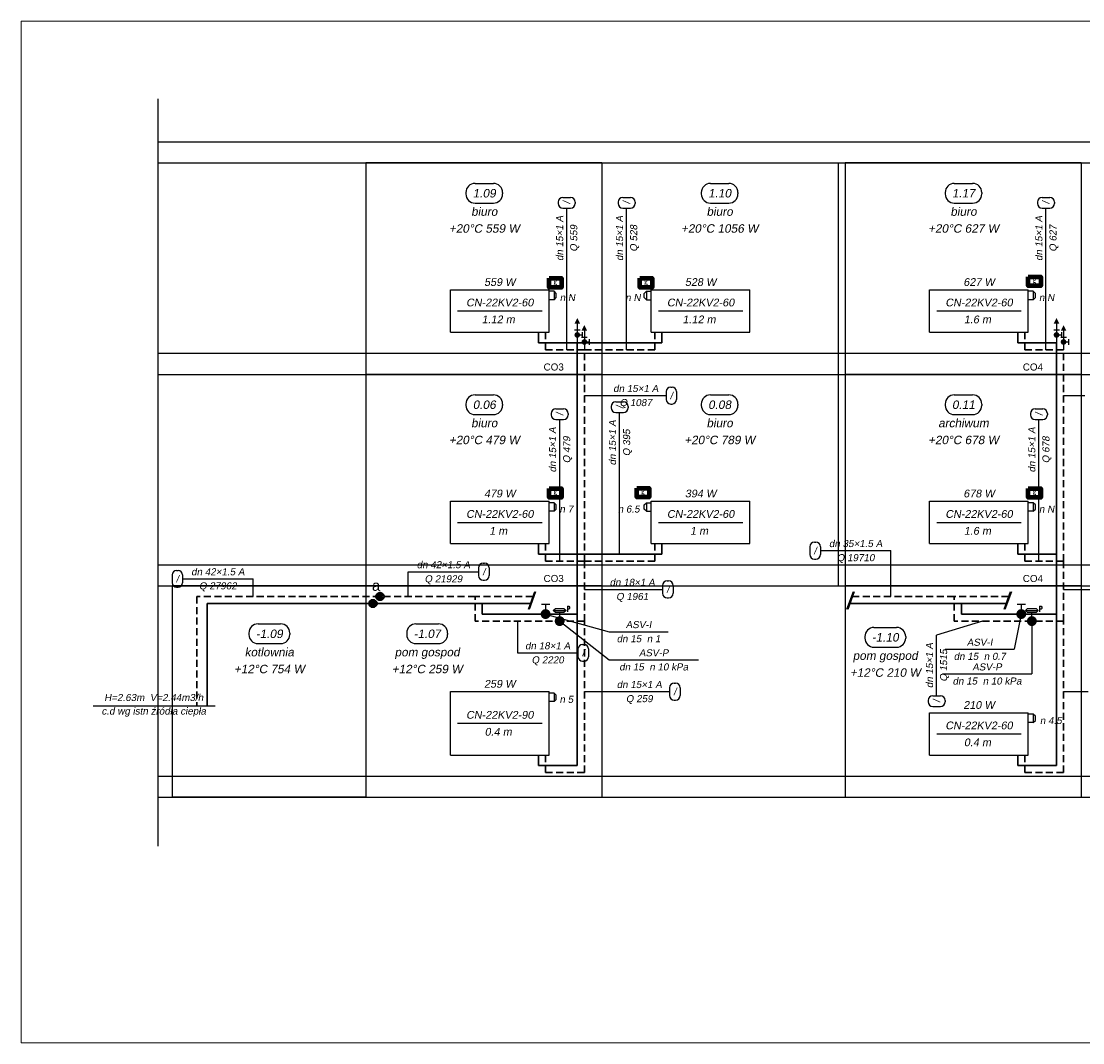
# Model space of a CAD drawing. Header units: millimetres. Extents: x 8949 to 48457, y -1077 to 15217.
# Tile 43 of 63: x 26146 to 27652, y 8600 to 10049. Entities that reach past the tile are written whole.
import ezdxf
from ezdxf.enums import TextEntityAlignment as Align

# ---------------------------------------------------------------- set-up
doc = ezdxf.new("R2010")
doc.units = ezdxf.units.MM
doc.linetypes.add('DASHED', pattern=[0.75, 0.5, -0.25])
for name, color, linetype, lineweight in [('0Z_OPISY', 7, 'Continuous', 9), ('___IS PION CO', 1, 'Continuous', 25), ('__IS TERMOSTAT', 6, 'Continuous', 25), ('PRZEWODY_POWROT', 5, 'DASHED', 30), ('PRZEWODY_ZASILANIE', 1, 'Continuous', 30)]:
    doc.layers.add(name, color=color, linetype=linetype, lineweight=lineweight)
for name, color, linetype in [('ARMATURA', 7, 'Continuous'), ('ETYKIETY', 7, 'Continuous'), ('ETYKIETY_ARMATURY', 2, 'Continuous'), ('ETYKIETY_POMIESZCZEN', 7, 'Continuous'), ('ETYKIETY_PRZEWODOW', 7, 'Continuous'), ('GRZEJNIKI', 7, 'Continuous'), ('POMIESZCZENIA', 8, 'Continuous'), ('STROPY', 7, 'Continuous'), ('URZADZENIA_I_AKCES_', 7, 'Continuous')]:
    doc.layers.add(name, color=color, linetype=linetype)
doc.styles.add('0', font='arial.ttf', dxfattribs={"height": 10})
doc.styles.add('1_50', font='simplex.shx', dxfattribs={"width": 0.6})
doc.styles.add('ETYKIETY', font='arial.ttf', dxfattribs={"oblique": 10, "height": 10})
doc.styles.add('ETYKIETY_ARMATURY', font='arial.ttf', dxfattribs={"oblique": 10, "height": 10})
doc.styles.add('ETYKIETY_POMIESZCZEN', font='arial.ttf', dxfattribs={"oblique": 10, "height": 12})
doc.styles.add('ETYKIETY_PRZEWODOW', font='arial.ttf', dxfattribs={"oblique": 10, "height": 10})
doc.styles.add('GRZEJNIKI', font='arial.ttf', dxfattribs={"oblique": 10, "height": 11})

# ---------------------------------------------------------------- blocks, each defined once
blk = doc.blocks.new('ZAWTERMOSTVKR')
at = {"layer": 'ARMATURA', "linetype": 'Continuous'}
for p, q in [((7, 6), (0, 6)), ((10, 3), (7, 6)), ((7, 6), (7, -6)), ((10, -3), (10, 3)), ((7, -6), (0, -6)), ((7, -6), (10, -3))]:
    blk.add_line(p, q, dxfattribs=at)
blk = doc.blocks.new('ZAWTERMOSTVKL')
at = {"layer": 'ARMATURA', "linetype": 'Continuous'}
for p, q in [((-10, 3), (-7, 6)), ((-10, -3), (-10, 3)), ((-7, 6), (0, 6)), ((-7, 6), (-7, -6)), ((-7, -6), (-10, -3)), ((-7, -6), (0, -6))]:
    blk.add_line(p, q, dxfattribs=at)
blk = doc.blocks.new('REGDPG')
at = {"layer": 'ARMATURA', "linetype": 'Continuous'}
for p, q in [((-9, 15), (-6, 18)), ((-6, 18), (6, 18)), ((6, 18), (9, 15)), ((11, 21), (11, 13)), ((11, 21), (13, 21)), ((13, 17), (11, 17)), ((13, 21), (14, 20)), ((14, 18), (13, 17)), ((14, 20), (14, 18)), ((-6, 12), (-9, 15)), ((-9, 15), (9, 15)), ((6, 12), (-6, 12)), ((0, 6), (0, 12)), ((9, 15), (6, 12))]:
    blk.add_line(p, q, dxfattribs=at)
at = {"layer": 'ARMATURA', "linetype": 'Continuous', "const_width": 7}
blk.add_lwpolyline([(-3.5, 0, 1), (3.5, 0, 1)], format="xyb", close=True, dxfattribs=at)
blk = doc.blocks.new('ZAWORODCING')
at = {"layer": 'ARMATURA', "linetype": 'Continuous'}
for p, q in [((-6, 14), (6, 14)), ((0, 14), (0, 7))]:
    blk.add_line(p, q, dxfattribs=at)
at = {"layer": 'ARMATURA', "linetype": 'Continuous', "const_width": 7}
blk.add_lwpolyline([(-3.5, 0, 1), (3.5, 0, 1)], format="xyb", close=True, dxfattribs=at)
blk = doc.blocks.new('ODPOW')
at = {"layer": 'URZADZENIA_I_AKCES_', "linetype": 'Continuous'}
for p, q in [((-4, 18), (4, 18)), ((0, 27), (0, 0)), ((4, 11), (7, 11)), ((7, 15), (7, 7))]:
    blk.add_line(p, q, dxfattribs=at)
at = {"layer": 'URZADZENIA_I_AKCES_', "linetype": 'Continuous', "const_width": 4}
blk.add_lwpolyline([(-2, 11, 1), (2, 11, 1)], format="xyb", close=True, dxfattribs=at)
at = {"layer": 'URZADZENIA_I_AKCES_', "linetype": 'Continuous'}
blk.add_solid([(-4, 27), (4, 27), (0, 35)], dxfattribs=at)
blk = doc.blocks.new('A$C6DEA4D90')
at = {"layer": '__IS TERMOSTAT', "color": 2, "lineweight": 90}
blk.add_lwpolyline([(-8.8, 12.8), (8.8, 12.8), (8.8, 0), (-8.8, 0)], close=True, dxfattribs=at)
at = {"layer": '__IS TERMOSTAT', "insert": (-2.7, 15.5), "char_height": 12, "attachment_point": 1, "style": '1_50'}
blk.add_mtext('{\\fCalibri|b0|i0|c238|p34;\\C2;g}', dxfattribs=at)

msp = doc.modelspace()

# ---------------------------------------------------------------- linework, layer by layer
at = {"layer": '0Z_OPISY'}
msp.add_lwpolyline([(26145.8, 10049), (34654.9, 10049), (34654.9, 8599.8), (26145.8, 8599.8)], close=True, dxfattribs=at)
at = {"layer": '___IS PION CO', "color": 2}
for points in [[(26874.1, 9239.6), (26864.9, 9214.6)], [(26875.6, 9239.6), (26866.5, 9214.6)], [(27326.1, 9239.6), (27317, 9214.6)], [(27327.6, 9239.6), (27318.5, 9214.6)], [(27549.2, 9239.6), (27540.1, 9214.6)], [(27550.7, 9239.6), (27541.6, 9214.6)]]:
    msp.add_lwpolyline(points, dxfattribs=at)
at = {"layer": '___IS PION CO', "color": 2, "lineweight": 90}
for centre in [(26654.8, 9233), (26644.8, 9223)]:
    msp.add_circle(centre, 3.49, dxfattribs=at)
at = {"layer": 'ETYKIETY', "ltscale": 20}
msp.add_line((26247.8, 9077.6), (26420.8, 9077.6), dxfattribs=at)
at = {"layer": 'ETYKIETY_ARMATURY', "ltscale": 20}
for p, q in [((26889.8, 9208), (26979.8, 9183)), ((27564.8, 9208), (27554.8, 9158)), ((26909.8, 9198), (26979.8, 9143)), ((27579.8, 9198), (27579.8, 9123)), ((26979.8, 9183), (27063.8, 9183)), ((27456.8, 9158), (27554.8, 9158)), ((26979.8, 9143), (27106.8, 9143)), ((27452.8, 9123), (27579.8, 9123))]:
    msp.add_line(p, q, dxfattribs=at)
at = {"layer": 'ETYKIETY_POMIESZCZEN', "ltscale": 20}
for p, q in [((26776.8, 9806), (26776.8, 9804)), ((26789.8, 9819), (26815.8, 9819)), ((26828.8, 9806), (26828.8, 9804)), ((27110.8, 9806), (27110.8, 9804)), ((27123.8, 9819), (27149.8, 9819)), ((27162.8, 9806), (27162.8, 9804)), ((27456.8, 9806), (27456.8, 9804)), ((27469.8, 9819), (27495.8, 9819)), ((27508.8, 9806), (27508.8, 9804)), ((26789.8, 9791), (26815.8, 9791)), ((27123.8, 9791), (27149.8, 9791)), ((27469.8, 9791), (27495.8, 9791)), ((26776.8, 9506), (26776.8, 9504)), ((26789.8, 9519), (26815.8, 9519)), ((26828.8, 9506), (26828.8, 9504)), ((27110.8, 9506), (27110.8, 9504)), ((27123.8, 9519), (27149.8, 9519)), ((27162.8, 9506), (27162.8, 9504)), ((27456.8, 9506), (27456.8, 9504)), ((27469.8, 9519), (27495.8, 9519)), ((27508.8, 9506), (27508.8, 9504)), ((26789.8, 9491), (26815.8, 9491)), ((27123.8, 9491), (27149.8, 9491)), ((27469.8, 9491), (27495.8, 9491)), ((26481.8, 9194), (26513.8, 9194)), ((26705.8, 9194), (26737.8, 9194)), ((27355.8, 9189), (27387.8, 9189)), ((26468.8, 9181), (26468.8, 9179)), ((26526.8, 9181), (26526.8, 9179)), ((26692.8, 9181), (26692.8, 9179)), ((26750.8, 9181), (26750.8, 9179)), ((27342.8, 9176), (27342.8, 9174)), ((27400.8, 9176), (27400.8, 9174)), ((26481.8, 9166), (26513.8, 9166)), ((26705.8, 9166), (26737.8, 9166)), ((27355.8, 9161), (27387.8, 9161))]:
    msp.add_line(p, q, dxfattribs=at)
at = {"layer": 'ETYKIETY_POMIESZCZEN'}
for centre, start, end in [((26789.8, 9806), 90, 180), ((26815.8, 9806), 0, 90), ((27123.8, 9806), 90, 180), ((27149.8, 9806), 0, 90), ((27469.8, 9806), 90, 180), ((27495.8, 9806), 0, 90), ((26789.8, 9804), 180, 270), ((26815.8, 9804), 270, 0), ((27123.8, 9804), 180, 270), ((27149.8, 9804), 270, 0), ((27469.8, 9804), 180, 270), ((27495.8, 9804), 270, 0), ((26789.8, 9506), 90, 180), ((26815.8, 9506), 0, 90), ((27123.8, 9506), 90, 180), ((27149.8, 9506), 0, 90), ((27469.8, 9506), 90, 180), ((27495.8, 9506), 0, 90), ((26789.8, 9504), 180, 270), ((26815.8, 9504), 270, 0), ((27123.8, 9504), 180, 270), ((27149.8, 9504), 270, 0), ((27469.8, 9504), 180, 270), ((27495.8, 9504), 270, 0), ((26481.8, 9181), 90, 180), ((26513.8, 9181), 0, 90), ((26705.8, 9181), 90, 180), ((26737.8, 9181), 0, 90), ((27355.8, 9176), 90, 180), ((27387.8, 9176), 0, 90), ((26481.8, 9179), 180, 270), ((26513.8, 9179), 270, 0), ((26705.8, 9179), 180, 270), ((26737.8, 9179), 270, 0), ((27355.8, 9174), 180, 270), ((27387.8, 9174), 270, 0)]:
    msp.add_arc(centre, 13, start, end, dxfattribs=at)
at = {"layer": 'ETYKIETY_PRZEWODOW', "ltscale": 20}
for p, q in [((26907.8, 9792.5), (26907.8, 9790.5)), ((26914.3, 9799), (26925.3, 9799)), ((26931.8, 9792.5), (26931.8, 9790.5)), ((26992.8, 9792.5), (26992.8, 9790.5)), ((26999.3, 9799), (27010.3, 9799)), ((27016.8, 9792.5), (27016.8, 9790.5)), ((27587.8, 9792.5), (27587.8, 9790.5)), ((27594.3, 9799), (27605.3, 9799)), ((27611.8, 9792.5), (27611.8, 9790.5)), ((26914.3, 9784), (26925.3, 9784)), ((26919.8, 9698), (26919.8, 9784)), ((26999.3, 9784), (27010.3, 9784)), ((27004.8, 9698), (27004.8, 9784)), ((27594.3, 9784), (27605.3, 9784)), ((27599.8, 9698), (27599.8, 9784)), ((26919.8, 9583), (26919.8, 9698)), ((27004.8, 9583), (27004.8, 9698)), ((27599.8, 9583), (27599.8, 9698)), ((27060.8, 9523.5), (27060.8, 9512.5)), ((27067.3, 9530), (27069.3, 9530)), ((27075.8, 9523.5), (27075.8, 9512.5)), ((26944.8, 9518), (26974.8, 9518)), ((26974.8, 9518), (27060.8, 9518)), ((26989.3, 9509), (27000.3, 9509)), ((27067.3, 9506), (27069.3, 9506)), ((27624.8, 9518), (27654.8, 9518)), ((26897.8, 9492.5), (26897.8, 9490.5)), ((26904.3, 9499), (26915.3, 9499)), ((26921.8, 9492.5), (26921.8, 9490.5)), ((26982.8, 9502.5), (26982.8, 9500.5)), ((26989.3, 9494), (27000.3, 9494)), ((26994.8, 9408), (26994.8, 9494)), ((27006.8, 9502.5), (27006.8, 9500.5)), ((27577.8, 9492.5), (27577.8, 9490.5)), ((27584.3, 9499), (27595.3, 9499)), ((27601.8, 9492.5), (27601.8, 9490.5)), ((26904.3, 9484), (26915.3, 9484)), ((26909.8, 9398), (26909.8, 9484)), ((27584.3, 9484), (27595.3, 9484)), ((27589.8, 9398), (27589.8, 9484)), ((26994.8, 9293), (26994.8, 9408)), ((26909.8, 9283), (26909.8, 9398)), ((27589.8, 9283), (27589.8, 9398)), ((27271.3, 9310), (27273.3, 9310)), ((27264.8, 9303.5), (27264.8, 9292.5)), ((27279.8, 9303.5), (27279.8, 9292.5)), ((27279.8, 9298), (27379.8, 9298)), ((27379.8, 9233), (27379.8, 9298)), ((26801.3, 9280), (26803.3, 9280)), ((27271.3, 9286), (27273.3, 9286)), ((26366.3, 9270), (26368.3, 9270)), ((26694.8, 9233), (26694.8, 9268)), ((26694.8, 9268), (26794.8, 9268)), ((26794.8, 9273.5), (26794.8, 9262.5)), ((26809.8, 9273.5), (26809.8, 9262.5)), ((26359.8, 9263.5), (26359.8, 9252.5)), ((26374.8, 9263.5), (26374.8, 9252.5)), ((26374.8, 9258), (26474.8, 9258)), ((26474.8, 9233), (26474.8, 9258)), ((26801.3, 9256), (26803.3, 9256)), ((27062.3, 9255), (27064.3, 9255)), ((26366.3, 9246), (26368.3, 9246)), ((26944.8, 9243), (26969.8, 9243)), ((26969.8, 9243), (27055.8, 9243)), ((27055.8, 9248.5), (27055.8, 9237.5)), ((27070.8, 9248.5), (27070.8, 9237.5)), ((27624.8, 9243), (27649.8, 9243)), ((27649.8, 9243), (27735.8, 9243)), ((27062.3, 9231), (27064.3, 9231)), ((26849.8, 9198), (26849.8, 9153)), ((27509.8, 9198), (27444.6, 9178)), ((27444.6, 9092), (27444.6, 9178)), ((26935.8, 9158.5), (26935.8, 9147.5)), ((26942.3, 9165), (26944.3, 9165)), ((26950.8, 9158.5), (26950.8, 9147.5)), ((26849.8, 9153), (26935.8, 9153)), ((26942.3, 9141), (26944.3, 9141)), ((26944.8, 9098), (26979.8, 9098)), ((26979.8, 9098), (27065.8, 9098)), ((27065.8, 9103.5), (27065.8, 9092.5)), ((27072.3, 9110), (27074.3, 9110)), ((27080.8, 9103.5), (27080.8, 9092.5)), ((27624.8, 9098), (27659.8, 9098)), ((27072.3, 9086), (27074.3, 9086)), ((27432.6, 9085.5), (27432.6, 9083.5)), ((27439.1, 9092), (27450.1, 9092)), ((27456.6, 9085.5), (27456.6, 9083.5)), ((27439.1, 9077), (27450.1, 9077))]:
    msp.add_line(p, q, dxfattribs=at)
at = {"layer": 'ETYKIETY_PRZEWODOW'}
for centre, start, end in [((26914.3, 9792.5), 90, 180), ((26925.3, 9792.5), 0, 90), ((26999.3, 9792.5), 90, 180), ((27010.3, 9792.5), 0, 90), ((27594.3, 9792.5), 90, 180), ((27605.3, 9792.5), 0, 90), ((26914.3, 9790.5), 180, 270), ((26925.3, 9790.5), 270, 0), ((26999.3, 9790.5), 180, 270), ((27010.3, 9790.5), 270, 0), ((27594.3, 9790.5), 180, 270), ((27605.3, 9790.5), 270, 0), ((27067.3, 9523.5), 90, 180), ((27069.3, 9523.5), 0, 90), ((26989.3, 9502.5), 90, 180), ((27000.3, 9502.5), 0, 90), ((27067.3, 9512.5), 180, 270), ((27069.3, 9512.5), 270, 0), ((26904.3, 9492.5), 90, 180), ((26904.3, 9490.5), 180, 270), ((26915.3, 9492.5), 0, 90), ((26915.3, 9490.5), 270, 0), ((26989.3, 9500.5), 180, 270), ((27000.3, 9500.5), 270, 0), ((27584.3, 9492.5), 90, 180), ((27584.3, 9490.5), 180, 270), ((27595.3, 9492.5), 0, 90), ((27595.3, 9490.5), 270, 0), ((27271.3, 9303.5), 90, 180), ((27273.3, 9303.5), 0, 90), ((26801.3, 9273.5), 90, 180), ((26803.3, 9273.5), 0, 90), ((27271.3, 9292.5), 180, 270), ((27273.3, 9292.5), 270, 0), ((26366.3, 9263.5), 90, 180), ((26368.3, 9263.5), 0, 90), ((26366.3, 9252.5), 180, 270), ((26368.3, 9252.5), 270, 0), ((26801.3, 9262.5), 180, 270), ((26803.3, 9262.5), 270, 0), ((27062.3, 9248.5), 90, 180), ((27064.3, 9248.5), 0, 90), ((27062.3, 9237.5), 180, 270), ((27064.3, 9237.5), 270, 0), ((26942.3, 9158.5), 90, 180), ((26944.3, 9158.5), 0, 90), ((26942.3, 9147.5), 180, 270), ((26944.3, 9147.5), 270, 0), ((27072.3, 9103.5), 90, 180), ((27074.3, 9103.5), 0, 90), ((27072.3, 9092.5), 180, 270), ((27074.3, 9092.5), 270, 0), ((27439.1, 9085.5), 90, 180), ((27439.1, 9083.5), 180, 270), ((27450.1, 9085.5), 0, 90), ((27450.1, 9083.5), 270, 0)]:
    msp.add_arc(centre, 6.5, start, end, dxfattribs=at)
at = {"layer": 'GRZEJNIKI', "ltscale": 20}
for p, q in [((26754.8, 9668), (26894.8, 9668)), ((26754.8, 9608), (26754.8, 9668)), ((26754.8, 9668), (26894.8, 9668)), ((26754.8, 9608), (26754.8, 9668)), ((26894.8, 9608), (26894.8, 9668)), ((26894.8, 9608), (26894.8, 9668)), ((27039.8, 9668), (27179.8, 9668)), ((27039.8, 9608), (27039.8, 9668)), ((27039.8, 9668), (27179.8, 9668)), ((27039.8, 9608), (27039.8, 9668)), ((27179.8, 9608), (27179.8, 9668)), ((27179.8, 9608), (27179.8, 9668)), ((27434.8, 9668), (27574.8, 9668)), ((27434.8, 9608), (27434.8, 9668)), ((27434.8, 9668), (27574.8, 9668)), ((27434.8, 9608), (27434.8, 9668)), ((27574.8, 9608), (27574.8, 9668)), ((27574.8, 9608), (27574.8, 9668)), ((26764.8, 9638), (26884.8, 9638)), ((27049.8, 9638), (27169.8, 9638)), ((27444.8, 9638), (27564.8, 9638)), ((26754.8, 9608), (26894.8, 9608)), ((26754.8, 9608), (26894.8, 9608)), ((27039.8, 9608), (27179.8, 9608)), ((27039.8, 9608), (27179.8, 9608)), ((27434.8, 9608), (27574.8, 9608)), ((27434.8, 9608), (27574.8, 9608)), ((26754.8, 9368), (26894.8, 9368)), ((26754.8, 9308), (26754.8, 9368)), ((26754.8, 9368), (26894.8, 9368)), ((26754.8, 9308), (26754.8, 9368)), ((26894.8, 9308), (26894.8, 9368)), ((26894.8, 9308), (26894.8, 9368)), ((27039.8, 9368), (27179.8, 9368)), ((27039.8, 9308), (27039.8, 9368)), ((27039.8, 9368), (27179.8, 9368)), ((27039.8, 9308), (27039.8, 9368)), ((27179.8, 9308), (27179.8, 9368)), ((27179.8, 9308), (27179.8, 9368)), ((27434.8, 9368), (27574.8, 9368)), ((27434.8, 9308), (27434.8, 9368)), ((27434.8, 9368), (27574.8, 9368)), ((27434.8, 9308), (27434.8, 9368)), ((27574.8, 9308), (27574.8, 9368)), ((27574.8, 9308), (27574.8, 9368)), ((26764.8, 9338), (26884.8, 9338)), ((27049.8, 9338), (27169.8, 9338)), ((27444.8, 9338), (27564.8, 9338)), ((26754.8, 9308), (26894.8, 9308)), ((26754.8, 9308), (26894.8, 9308)), ((27039.8, 9308), (27179.8, 9308)), ((27039.8, 9308), (27179.8, 9308)), ((27434.8, 9308), (27574.8, 9308)), ((27434.8, 9308), (27574.8, 9308)), ((26754.8, 9098), (26894.8, 9098)), ((26754.8, 9008), (26754.8, 9098)), ((26754.8, 9098), (26894.8, 9098)), ((26754.8, 9008), (26754.8, 9098)), ((26894.8, 9008), (26894.8, 9098)), ((26894.8, 9008), (26894.8, 9098)), ((27434.8, 9068), (27574.8, 9068)), ((27434.8, 9008), (27434.8, 9068)), ((27434.8, 9068), (27574.8, 9068)), ((27434.8, 9008), (27434.8, 9068)), ((27574.8, 9008), (27574.8, 9068)), ((27574.8, 9008), (27574.8, 9068)), ((26764.8, 9053), (26884.8, 9053)), ((27444.8, 9038), (27564.8, 9038)), ((26754.8, 9008), (26894.8, 9008)), ((26754.8, 9008), (26894.8, 9008)), ((27434.8, 9008), (27574.8, 9008)), ((27434.8, 9008), (27574.8, 9008))]:
    msp.add_line(p, q, dxfattribs=at)
at = {"layer": 'POMIESZCZENIA', "ltscale": 20}
for p, q in [((26339.5, 9939.1), (26339.5, 8878.6)), ((26969.8, 9848), (26634.8, 9848)), ((26634.8, 9848), (26634.8, 9548)), ((26969.8, 9848), (26969.8, 9548)), ((26969.8, 9848), (27304.8, 9848)), ((26969.8, 9848), (26969.8, 9548)), ((27304.8, 9848), (27304.8, 9548)), ((27649.8, 9848), (27314.8, 9848)), ((27314.8, 9848), (27314.8, 9548)), ((27649.8, 9848), (27649.8, 9548)), ((26339.5, 9548), (26339.5, 9248)), ((26969.8, 9548), (26634.8, 9548)), ((26634.8, 9548), (26634.8, 9248)), ((26969.8, 9548), (26634.8, 9548)), ((26969.8, 9548), (26969.8, 9248)), ((26969.8, 9548), (27304.8, 9548)), ((26969.8, 9548), (26969.8, 9248)), ((26969.8, 9548), (27304.8, 9548)), ((27304.8, 9548), (27304.8, 9248)), ((27649.8, 9548), (27314.8, 9548)), ((27314.8, 9548), (27314.8, 9248)), ((27649.8, 9548), (27314.8, 9548)), ((27649.8, 9548), (27649.8, 9248)), ((26634.8, 9248), (26359.8, 9248)), ((26359.8, 9248), (26359.8, 8948)), ((26634.8, 9248), (26634.8, 8948)), ((26634.8, 9248), (26969.8, 9248)), ((26634.8, 9248), (26634.8, 8948)), ((26969.8, 9248), (26634.8, 9248)), ((26969.8, 9248), (26969.8, 8948)), ((26969.8, 9248), (27304.8, 9248)), ((27314.8, 9248), (27649.8, 9248)), ((27314.8, 9248), (27314.8, 8948)), ((27649.8, 9248), (27314.8, 9248)), ((27649.8, 9248), (27649.8, 8948)), ((26634.8, 8948), (26359.8, 8948)), ((26634.8, 8948), (26969.8, 8948)), ((27314.8, 8948), (27649.8, 8948))]:
    msp.add_line(p, q, dxfattribs=at)
at = {"layer": 'PRZEWODY_POWROT', "ltscale": 20}
for p, q in [((26889.8, 9583), (26889.8, 9608)), ((27044.8, 9583), (27044.8, 9608)), ((27569.8, 9583), (27569.8, 9608)), ((26944.8, 9583), (26889.8, 9583)), ((26944.8, 9283), (26944.8, 9583)), ((27044.8, 9583), (26944.8, 9583)), ((27624.8, 9583), (27569.8, 9583)), ((27624.8, 9283), (27624.8, 9583)), ((26889.8, 9283), (26889.8, 9308)), ((27044.8, 9283), (27044.8, 9308)), ((27569.8, 9283), (27569.8, 9308)), ((26944.8, 9283), (26889.8, 9283)), ((26944.8, 9198), (26944.8, 9283)), ((26944.8, 9283), (27044.8, 9283)), ((27624.8, 9283), (27569.8, 9283)), ((27624.8, 9198), (27624.8, 9283)), ((26394.8, 9233), (26394.8, 9077.6)), ((26654.8, 9233), (26394.8, 9233)), ((26789.8, 9233), (26654.8, 9233)), ((26871.7, 9233), (26789.8, 9233)), ((26789.8, 9198), (26789.8, 9233)), ((27469.8, 9233), (27325.2, 9233)), ((27546.8, 9233), (27469.8, 9233)), ((27469.8, 9198), (27469.8, 9233)), ((26944.8, 9198), (26789.8, 9198)), ((26944.8, 8983), (26944.8, 9198)), ((27624.8, 9198), (27469.8, 9198)), ((27624.8, 8983), (27624.8, 9198)), ((26889.8, 8983), (26889.8, 9008)), ((27569.8, 8983), (27569.8, 9008)), ((26944.8, 8983), (26889.8, 8983)), ((27624.8, 8983), (27569.8, 8983))]:
    msp.add_line(p, q, dxfattribs=at)
at = {"layer": 'PRZEWODY_ZASILANIE', "ltscale": 20}
for p, q in [((26879.8, 9593), (26879.8, 9608)), ((27054.8, 9593), (27054.8, 9608)), ((27559.8, 9593), (27559.8, 9608)), ((26934.8, 9593), (26879.8, 9593)), ((27054.8, 9593), (26934.8, 9593)), ((26934.8, 9293), (26934.8, 9593)), ((27614.8, 9593), (27559.8, 9593)), ((27614.8, 9293), (27614.8, 9593)), ((26879.8, 9293), (26879.8, 9308)), ((27054.8, 9293), (27054.8, 9308)), ((27559.8, 9293), (27559.8, 9308)), ((26934.8, 9293), (26879.8, 9293)), ((26934.8, 9293), (27054.8, 9293)), ((26934.8, 9208), (26934.8, 9293)), ((27614.8, 9293), (27559.8, 9293)), ((27614.8, 9208), (27614.8, 9293)), ((26644.8, 9223), (26409.8, 9223)), ((26409.8, 9223), (26409.8, 9077.6)), ((26799.8, 9223), (26644.8, 9223)), ((26799.8, 9208), (26799.8, 9223)), ((26868, 9223), (26799.8, 9223)), ((27479.8, 9223), (27321.6, 9223)), ((27479.8, 9208), (27479.8, 9223)), ((27543.1, 9223), (27479.8, 9223)), ((26934.8, 9208), (26799.8, 9208)), ((26934.8, 8993), (26934.8, 9208)), ((27614.8, 9208), (27479.8, 9208)), ((27614.8, 8993), (27614.8, 9208)), ((26879.8, 8993), (26879.8, 9008)), ((27559.8, 8993), (27559.8, 9008)), ((26934.8, 8993), (26879.8, 8993)), ((27614.8, 8993), (27559.8, 8993))]:
    msp.add_line(p, q, dxfattribs=at)
at = {"layer": 'STROPY', "ltscale": 20}
for p, q in [((26339.5, 9878), (33984.8, 9878)), ((26339.5, 9848), (33984.8, 9848)), ((26339.5, 9578), (33984.8, 9578)), ((26339.5, 9548), (33984.8, 9548)), ((26339.5, 9278), (33984.8, 9278)), ((26339.5, 9248), (33984.8, 9248)), ((26339.5, 8978), (33984.8, 8978)), ((26339.5, 8978), (33984.8, 8978)), ((26339.5, 8948), (33984.8, 8948)), ((26339.5, 8948), (33984.8, 8948))]:
    msp.add_line(p, q, dxfattribs=at)

# ---------------------------------------------------------------- block references
for name, p in [('ZAWTERMOSTVKR', (26894.8, 9660)), ('ZAWTERMOSTVKL', (27039.8, 9660)), ('ZAWTERMOSTVKR', (27574.8, 9660)), ('ODPOW', (26934.8, 9593)), ('ODPOW', (27614.8, 9593)), ('ODPOW', (26944.8, 9583)), ('ODPOW', (27624.8, 9583)), ('ZAWTERMOSTVKR', (26894.8, 9360)), ('ZAWTERMOSTVKL', (27039.8, 9360)), ('ZAWTERMOSTVKR', (27574.8, 9360)), ('ZAWORODCING', (26889.8, 9208)), ('REGDPG', (26909.8, 9198)), ('ZAWORODCING', (27564.8, 9208)), ('REGDPG', (27579.8, 9198)), ('ZAWTERMOSTVKR', (26894.8, 9090)), ('ZAWTERMOSTVKR', (27574.8, 9060))]:
    msp.add_blockref(name, p)
at = {"layer": '__IS TERMOSTAT'}
for p in [(27583.6, 9673.5), (26903.6, 9671.5), (27032.3, 9671.5), (26903.6, 9373.5), (27028, 9373.8), (27583.6, 9373.5)]:
    msp.add_blockref('A$C6DEA4D90', p, dxfattribs=at)

# ---------------------------------------------------------------- texts
at = {"style": '0'}
for s, p in [('CO3', (26901.3, 9558.5)), ('CO4', (27581.3, 9558.5)), ('CO3', (26901.3, 9258.5)), ('CO4', (27581.3, 9258.5))]:
    msp.add_text(s, height=10, dxfattribs=at).set_placement(p, align=Align.MIDDLE_CENTER)
at = {"color": 2, "style": '0'}
msp.add_text('a', height=15, dxfattribs=at).set_placement((26649.3, 9248.5), align=Align.MIDDLE_CENTER)
at = {"layer": 'ETYKIETY', "style": 'ETYKIETY', "oblique": 10}
for s, p in [('H=2.63m  V=2.44m3/h', (26333.8, 9089.6)), ('c.d wg istn źródła ciepła', (26333.8, 9070.4))]:
    msp.add_text(s, height=10, dxfattribs=at).set_placement(p, align=Align.MIDDLE_CENTER)
at = {"layer": 'ETYKIETY_ARMATURY', "style": 'ETYKIETY_ARMATURY', "oblique": 10}
for s, p in [('n N', (26920.8, 9657)), ('n N', (27013.8, 9657)), ('n N', (27600.8, 9657)), ('n 7', (26919.3, 9357)), ('n 6.5', (27007.8, 9357)), ('n N', (27600.8, 9357)), ('ASV-I', (27021.8, 9193)), ('dn 15  n 1', (27021.8, 9173)), ('ASV-P', (27043.3, 9153)), ('ASV-I', (27505.8, 9168)), ('dn 15  n 0.7', (27505.8, 9148)), ('dn 15  n 10 kPa', (27043.3, 9133)), ('ASV-P', (27516.3, 9133)), ('dn 15  n 10 kPa', (27516.3, 9113)), ('n 5', (26919.3, 9087)), ('n 4.5', (27606.8, 9057))]:
    msp.add_text(s, height=10, dxfattribs=at).set_placement(p, align=Align.MIDDLE_CENTER)
at = {"layer": 'ETYKIETY_POMIESZCZEN', "style": 'ETYKIETY_POMIESZCZEN', "oblique": 10}
for s, p in [('1.09', (26802.8, 9805)), ('1.10', (27136.8, 9805)), ('1.17', (27482.8, 9805)), ('biuro', (26802.8, 9779)), ('biuro', (27136.8, 9779)), ('biuro', (27482.8, 9779)), ('+20°C 559 W', (26802.8, 9755)), ('+20°C 1056 W', (27136.8, 9755)), ('+20°C 627 W', (27482.8, 9755)), ('0.06', (26802.8, 9505)), ('0.08', (27136.8, 9505)), ('0.11', (27482.8, 9505)), ('biuro', (26802.8, 9479)), ('biuro', (27136.8, 9479)), ('archiwum', (27482.8, 9479)), ('+20°C 479 W', (26802.8, 9455)), ('+20°C 789 W', (27136.8, 9455)), ('+20°C 678 W', (27482.8, 9455)), ('-1.09', (26497.8, 9180)), ('-1.07', (26721.8, 9180)), ('-1.10', (27371.8, 9175)), ('kotlownia', (26497.8, 9154)), ('pom gospod', (26721.8, 9154)), ('pom gospod', (27371.8, 9149)), ('+12°C 754 W', (26497.8, 9130)), ('+12°C 259 W', (26721.8, 9130)), ('+12°C 210 W', (27371.8, 9125))]:
    msp.add_text(s, height=12, dxfattribs=at).set_placement(p, align=Align.MIDDLE_CENTER)
at = {"layer": 'ETYKIETY_PRZEWODOW', "style": 'ETYKIETY_PRZEWODOW', "oblique": 10}
for s, p in [('/', (26919.8, 9791.5)), ('/', (27004.8, 9791.5)), ('/', (27599.8, 9791.5)), ('dn 15×1 A', (26909.8, 9741)), ('dn 15×1 A', (26994.8, 9741)), ('dn 15×1 A', (27589.8, 9741)), ('Q 559', (26929.8, 9741)), ('Q 528', (27014.8, 9741)), ('Q 627', (27609.8, 9741)), ('/', (26909.8, 9491.5)), ('/', (26994.8, 9501.5)), ('/', (27589.8, 9491.5)), ('dn 15×1 A', (26899.8, 9441)), ('dn 15×1 A', (26984.8, 9451)), ('dn 15×1 A', (27579.8, 9441)), ('Q 395', (27004.8, 9451)), ('Q 479', (26919.8, 9441)), ('Q 678', (27599.8, 9441)), ('dn 15×1 A', (27434.6, 9135)), ('Q 1515', (27454.6, 9135)), ('/', (27444.6, 9084.5))]:
    msp.add_text(s, height=10, rotation=90, dxfattribs=at).set_placement(p, align=Align.MIDDLE_CENTER)
for s, p in [('dn 15×1 A', (27017.8, 9528)), ('/', (27068.3, 9518)), ('Q 1087', (27017.8, 9508)), ('dn 35×1.5 A', (27329.8, 9308)), ('/', (27272.3, 9298)), ('dn 42×1.5 A', (26744.8, 9278)), ('Q 19710', (27329.8, 9288)), ('/', (26367.3, 9258)), ('dn 42×1.5 A', (26424.8, 9268)), ('/', (26802.3, 9268)), ('Q 27962', (26424.8, 9248)), ('Q 21929', (26744.8, 9258)), ('dn 18×1 A', (27012.8, 9253)), ('/', (27063.3, 9243)), ('Q 1961', (27012.8, 9233)), ('dn 18×1 A', (26892.8, 9163)), ('/', (26943.3, 9153)), ('Q 2220', (26892.8, 9143)), ('dn 15×1 A', (27022.8, 9108)), ('/', (27073.3, 9098)), ('Q 259', (27022.8, 9088))]:
    msp.add_text(s, height=10, dxfattribs=at).set_placement(p, align=Align.MIDDLE_CENTER)
at = {"layer": 'GRZEJNIKI', "style": 'GRZEJNIKI', "oblique": 10}
for s, p in [('559 W', (26824.8, 9679)), ('528 W', (27109.8, 9679)), ('627 W', (27504.8, 9679)), ('CN-22KV2-60', (26824.8, 9650)), ('CN-22KV2-60', (27109.8, 9650)), ('CN-22KV2-60', (27504.8, 9650)), ('1.12 m ', (26824.8, 9626)), ('1.12 m ', (27109.8, 9626)), ('1.6 m ', (27504.8, 9626)), ('479 W', (26824.8, 9379)), ('394 W', (27109.8, 9379)), ('678 W', (27504.8, 9379)), ('CN-22KV2-60', (26824.8, 9350)), ('CN-22KV2-60', (27109.8, 9350)), ('CN-22KV2-60', (27504.8, 9350)), ('1 m ', (26824.8, 9326)), ('1 m ', (27109.8, 9326)), ('1.6 m ', (27504.8, 9326)), ('259 W', (26824.8, 9109)), ('210 W', (27504.8, 9079)), ('CN-22KV2-90', (26824.8, 9065)), ('CN-22KV2-60', (27504.8, 9050)), ('0.4 m ', (26824.8, 9041)), ('0.4 m ', (27504.8, 9026))]:
    msp.add_text(s, height=11, dxfattribs=at).set_placement(p, align=Align.MIDDLE_CENTER)

doc.saveas('drawing.dxf')
